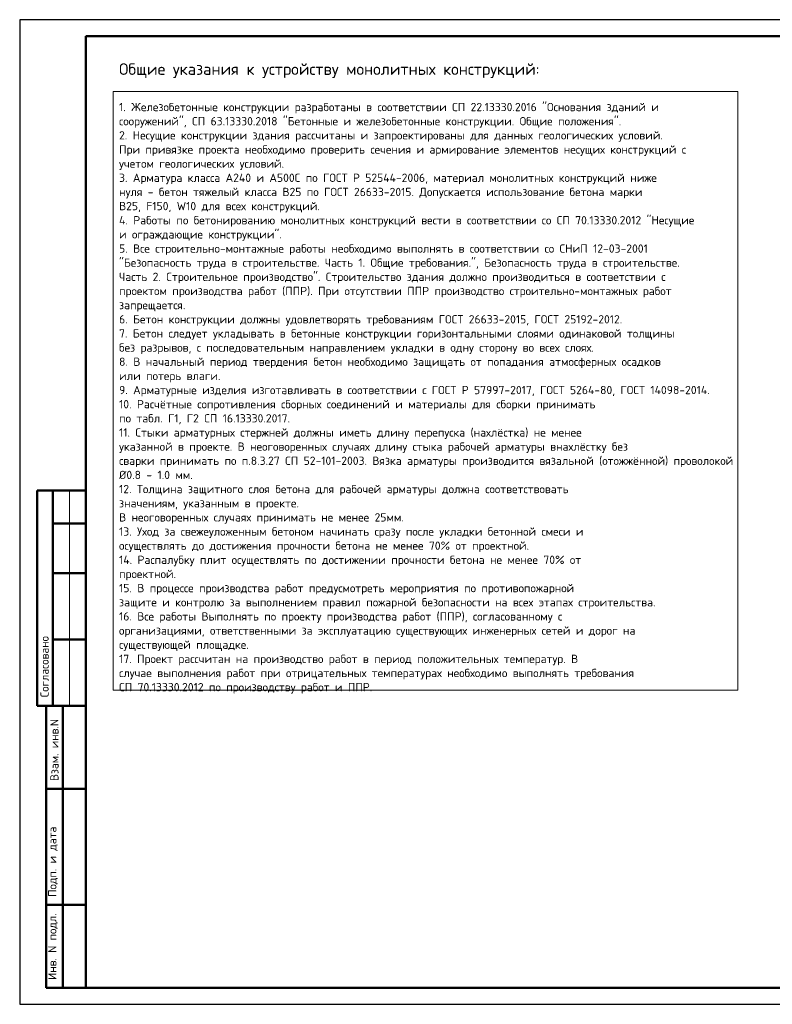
# Model space of a CAD drawing. Header units: millimetres. Extents: x 0 to 42000, y 0 to 29700.
# Tile 1 of 4: x 0 to 22719, y 0 to 29700. Entities that reach past the tile are written whole.
import ezdxf

# ---------------------------------------------------------------- set-up
doc = ezdxf.new("R2010")
doc.units = ezdxf.units.MM
doc.layers.add('Standard', color=7, linetype='Continuous', lineweight=25)
doc.layers.add('Позиционная метка линия выноска', color=7, linetype='Continuous', lineweight=13)
doc.styles.add('ARIAL', font='arial.ttf')
doc.styles.add('ISOCPEUR', font='txt')

msp = doc.modelspace()

# ---------------------------------------------------------------- linework, layer by layer
at = {"layer": 'Standard', "color": 7, "linetype": 'Continuous', "lineweight": 25, "transparency": 33554687}
msp.add_line((2000, 29200), (2000, 1058), dxfattribs=at)
at = {"layer": 'Standard', "color": 7, "linetype": 'Continuous', "lineweight": 50, "transparency": 33554687}
for p, q in [((6, 15500), (0, 15500)), ((2000, 15500), (527, 15500)), ((527, 15500), (527, 9000)), ((527, 15500), (527, 9000)), ((1000, 15500), (1000, 9000)), ((2000, 14500), (1000, 14500)), ((2000, 13000), (1000, 13000)), ((2000, 11000), (1000, 11000)), ((0, 9000), (6, 9000)), ((527, 9000), (2000, 9000)), ((800, 500), (800, 9000)), ((800, 500), (800, 9000)), ((1300, 500), (1300, 9000)), ((800, 6500), (2000, 6500)), ((800, 3000), (2000, 3000)), ((2000, 500), (800, 500))]:
    msp.add_line(p, q, dxfattribs=at)
at = {"layer": 'Standard', "color": 7, "linetype": 'Continuous', "lineweight": 13, "transparency": 33554687}
msp.add_line((1500, 15500), (1500, 9000), dxfattribs=at)
at = {"layer": 'Standard', "color": 7, "linetype": 'Continuous', "lineweight": 25, "transparency": 33554687}
msp.add_lwpolyline([(0, 0), (42000, 0), (42000, 29700), (0, 29700), (0, 0)], close=True, dxfattribs=at)
at = {"layer": 'Standard', "color": 7, "linetype": 'Continuous', "lineweight": 50, "transparency": 33554687}
msp.add_lwpolyline([(2000, 29200), (41500, 29200), (41500, 500), (2000, 500), (2000, 29200)], close=True, dxfattribs=at)
at = {"layer": 'Позиционная метка линия выноска', "color": 240, "linetype": 'Continuous', "lineweight": 13, "transparency": 33554687}
msp.add_lwpolyline([(2825, 27536), (21676, 27536), (21676, 9477), (2825, 9477), (2825, 27536)], close=True, dxfattribs=at)

# ---------------------------------------------------------------- texts
at = {"transparency": 33554687, "insert": (3000, 28385), "char_height": 350, "width": 25886.04, "attachment_point": 1, "line_spacing_factor": 1.024096, "style": 'ARIAL'}
msp.add_mtext('\\A1;{\\fISOCPEUR|i0|b0;\\H350.000000;\\W1.018787;\\C7;Общие указания к устройству монолитных конструкций:}\\P{\\fArial|i0|b0;\\H350.000000;\\W1.018787;\\C7; }\\P{\\fISOCPEUR|i0|b0;\\H250.000000;\\W1.018787;\\C7;1. Железобетонные конструкции разработаны в соответствии СП 22.13330.2016 "Основания зданий и}\\P{\\fISOCPEUR|i0|b0;\\H250.000000;\\W1.018787;\\C7;сооружений", СП 63.13330.2018 "Бетонные и железобетонные конструкции. Общие положения".}\\P{\\fISOCPEUR|i0|b0;\\H250.000000;\\W1.018787;\\C7;2. Несущие конструкции здания рассчитаны и запроектированы для данных геологических условий.}\\P{\\fISOCPEUR|i0|b0;\\H250.000000;\\W1.018787;\\C7;При привязке проекта необходимо проверить сечения и армирование элементов несущих конструкций с}\\P{\\fISOCPEUR|i0|b0;\\H250.000000;\\W1.018787;\\C7;учетом геологических условий.}\\P{\\fISOCPEUR|i0|b0;\\H250.000000;\\W1.018787;\\C7;3. Арматура класса А240 и А500С по ГОСТ Р 52544-2006, материал монолитных конструкций ниже}\\P{\\fISOCPEUR|i0|b0;\\H250.000000;\\W1.018787;\\C7;нуля - бетон тяжелый класса В25 по ГОСТ 26633-2015. Допускается использование бетона марки}\\P{\\fISOCPEUR|i0|b0;\\H250.000000;\\W1.018787;\\C7;В25, F150, W10 для всех конструкций.}\\P{\\fISOCPEUR|i0|b0;\\H250.000000;\\W1.018787;\\C7;4. Работы по бетонированию монолитных конструкций вести в соответствии со СП 70.13330.2012 "Несущие}\\P{\\fISOCPEUR|i0|b0;\\H250.000000;\\W1.018787;\\C7;и ограждающие конструкции".}\\P{\\fISOCPEUR|i0|b0;\\H250.000000;\\W1.018787;\\C7;5. Все строительно-монтажные работы необходимо выполнять в соответствии со СНиП 12-03-2001}\\P{\\fISOCPEUR|i0|b0;\\H250.000000;\\W1.018787;\\C7;"Безопасность труда в строительстве. Часть 1. Общие требования.", Безопасность труда в строительстве.}\\P{\\fISOCPEUR|i0|b0;\\H250.000000;\\W1.018787;\\C7;Часть 2. Строительное производство". Строительство здания должно производиться в соответствии с}\\P{\\fISOCPEUR|i0|b0;\\H250.000000;\\W1.018787;\\C7;проектом производства работ (ППР). При отсутствии ППР производство строительно-монтажных работ}\\P{\\fISOCPEUR|i0|b0;\\H250.000000;\\W1.018787;\\C7;запрещается.}\\P{\\fISOCPEUR|i0|b0;\\H250.000000;\\W1.018787;\\C7;6. Бетон конструкции должны удовлетворять требованиям ГОСТ 26633-2015, ГОСТ 25192-2012.}\\P{\\fISOCPEUR|i0|b0;\\H250.000000;\\W1.018787;\\C7;7. Бетон следует укладывать в бетонные конструкции горизонтальными слоями одинаковой толщины}\\P{\\fISOCPEUR|i0|b0;\\H250.000000;\\W1.018787;\\C7;без разрывов, с последовательным направлением укладки в одну сторону во всех слоях.}\\P{\\fISOCPEUR|i0|b0;\\H250.000000;\\W1.018787;\\C7;8. В начальный период твердения бетон необходимо защищать от попадания атмосферных осадков}\\P{\\fISOCPEUR|i0|b0;\\H250.000000;\\W1.018787;\\C7;или потерь влаги.}\\P{\\fISOCPEUR|i0|b0;\\H250.000000;\\W1.018787;\\C7;9. Арматурные изделия изготавливать в соответствии с ГОСТ Р 57997-2017, ГОСТ 5264-80, ГОСТ 14098-2014.}\\P{\\fISOCPEUR|i0|b0;\\H250.000000;\\W1.018787;\\C7;10. Расчётные сопротивления сборных соединений и материалы для сборки принимать}\\P{\\fISOCPEUR|i0|b0;\\H250.000000;\\W1.018787;\\C7;по табл. Г1, Г2 СП 16.13330.2017.}\\P{\\fISOCPEUR|i0|b0;\\H250.000000;\\W1.018787;\\C7;11. Стыки арматурных стержней должны иметь длину перепуска (нахлёстка) не менее}\\P{\\fISOCPEUR|i0|b0;\\H250.000000;\\W1.018787;\\C7;указанной в проекте. В неоговоренных случаях длину стыка рабочей арматуры внахлёстку без}\\P{\\fISOCPEUR|i0|b0;\\H250.000000;\\W1.018787;\\C7;сварки принимать по п.8.3.27 СП 52-101-2003. Вязка арматуры производится вязальной (отожжённой) проволокой}\\P{\\fISOCPEUR|i0|b0;\\H250.000000;\\W1.018787;\\C7;Ø0.8 - 1.0 мм.}\\P{\\fISOCPEUR|i0|b0;\\H250.000000;\\W1.018787;\\C7;12. Толщина защитного слоя бетона для рабочей арматуры должна соответствовать}\\P{\\fISOCPEUR|i0|b0;\\H250.000000;\\W1.018787;\\C7;значениям, указанным в проекте.}\\P{\\fISOCPEUR|i0|b0;\\H250.000000;\\W1.018787;\\C7;В неоговоренных случаях принимать не менее 25мм.}\\P{\\fISOCPEUR|i0|b0;\\H250.000000;\\W1.018787;\\C7;13. Уход за свежеуложенным бетоном начинать сразу после укладки бетонной смеси и}\\P{\\fISOCPEUR|i0|b0;\\H250.000000;\\W1.018787;\\C7;осуществлять до достижения прочности бетона не менее 70%%% от проектной.}\\P{\\fISOCPEUR|i0|b0;\\H250.000000;\\W1.018787;\\C7;14. Распалубку плит осуществлять по достижении прочности бетона не менее 70%%% от}\\P{\\fISOCPEUR|i0|b0;\\H250.000000;\\W1.018787;\\C7;проектной.}\\P{\\fISOCPEUR|i0|b0;\\H250.000000;\\W1.018787;\\C7;15. В процессе производства работ предусмотреть мероприятия по противопожарной}\\P{\\fISOCPEUR|i0|b0;\\H250.000000;\\W1.018787;\\C7;защите и контролю за выполнением правил пожарной безопасности на всех этапах строительства.}\\P{\\fISOCPEUR|i0|b0;\\H250.000000;\\W1.018787;\\C7;16. Все работы Выполнять по проекту производства работ (ППР), согласованному с}\\P{\\fISOCPEUR|i0|b0;\\H250.000000;\\W1.018787;\\C7;организациями, ответственными за эксплуатацию существующих инженерных сетей и дорог на}\\P{\\fISOCPEUR|i0|b0;\\H250.000000;\\W1.018787;\\C7;существующей площадке.}\\P{\\fISOCPEUR|i0|b0;\\H250.000000;\\W1.018787;\\C7;17. Проект рассчитан на производство работ в период положительных температур. В}\\P{\\fISOCPEUR|i0|b0;\\H250.000000;\\W1.018787;\\C7;случае выполнения работ при отрицательных температурах необходимо выполнять требования}\\P{\\fISOCPEUR|i0|b0;\\H250.000000;\\W1.018787;\\C7;СП 70.13330.2012 по производству работ и ППР.}\\P', dxfattribs=at)
at = {"layer": 'Standard', "color": 7, "linetype": 'Continuous', "lineweight": 50, "transparency": 33554687, "char_height": 250, "attachment_point": 7, "rotation": 90, "style": 'ISOCPEUR'}
for s, insert, width in [('\\A1;{\\fISOCPEUR|i0|b0;\\H250.000000;\\W1.000000;\\C7;Согласовано}\\P', (875, 9261), 2071.88), ('\\A1;{\\fISOCPEUR|i0|b0;\\H250.000000;\\W1.000000;\\C7;Взам. инв.N}\\P', (1173, 6736), 1909.1), ('\\A1;{\\fISOCPEUR|i0|b0;\\H250.000000;\\W1.000000;\\C7;Подп. и дата}\\P', (1149, 3242), 2197.06), ('\\A1;{\\fISOCPEUR|i0|b0;\\H250.000000;\\W1.000000;\\C7;Инв. N подл.}\\P', (1149, 734), 2021.79)]:
    msp.add_mtext(s, dxfattribs=dict(at, insert=insert, width=width))

doc.saveas('drawing.dxf')
